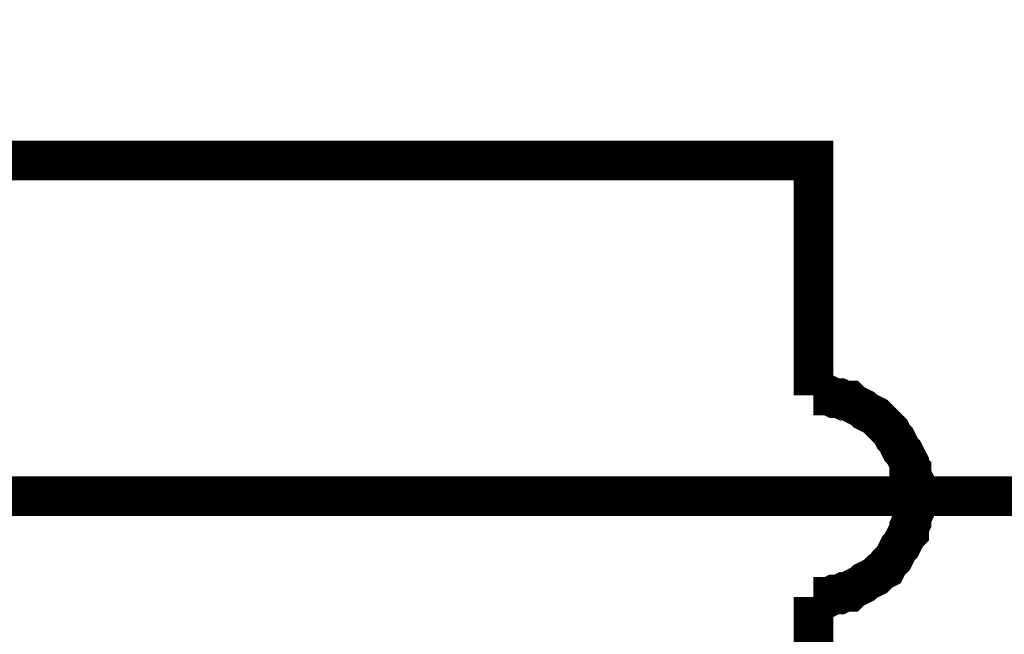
# Model space of a CAD drawing. Header units: inches. Extents: x 0 to 292, y 0 to 193.
# Tile 102 of 256: x 41.3 to 48.73, y 151.03 to 155.67. Entities that reach past the tile are written whole.
import ezdxf

# ---------------------------------------------------------------- set-up
doc = ezdxf.new("R2010")
doc.units = ezdxf.units.IN
doc.layers.add('Sheet', color=255, linetype='Continuous')

msp = doc.modelspace()

# ---------------------------------------------------------------- linework, layer by layer
at = {"layer": 'Sheet'}
for points in [[(39.1623, 152.0697, 0.2997, 0.2997, 0), (50.0927, 152.0697, 0.2997, 0.2997, 0), (50.0927, 156.5331, 0.2997, 0.2997, 0), (53.892, 156.5331, 0.2997, 0.2997, 0), (74.4668, 156.5331, 0.2997, 0.2997, 0), (75.0318, 156.5331, 0.2997, 0.2997, 0)], [(39.1623, 154.6035, 0.2997, 0.2997, 0), (47.287, 154.6035, 0.2997, 0.2997, 0), (47.287, 152.8298, 0.2997, 0.2997, 0)], [(48.0469, 152.0697, 0.2997, 0.2997, 0), (48.0469, 152.1087, 0.2997, 0.2997, 0), (48.0469, 152.1476, 0.2997, 0.2997, 0), (48.0469, 152.1866, 0.2997, 0.2997, 0), (48.0274, 152.2256, 0.2997, 0.2997, 0), (48.0274, 152.2646, 0.2997, 0.2997, 0), (48.0079, 152.2841, 0.2997, 0.2997, 0), (48.0079, 152.3231, 0.2997, 0.2997, 0), (47.9884, 152.362, 0.2997, 0.2997, 0), (47.9689, 152.401, 0.2997, 0.2997, 0), (47.9494, 152.4205, 0.2997, 0.2997, 0), (47.93, 152.4595, 0.2997, 0.2997, 0), (47.9105, 152.4985, 0.2997, 0.2997, 0), (47.891, 152.518, 0.2997, 0.2997, 0), (47.8715, 152.557, 0.2997, 0.2997, 0), (47.852, 152.5764, 0.2997, 0.2997, 0), (47.8325, 152.5959, 0.2997, 0.2997, 0), (47.7936, 152.6349, 0.2997, 0.2997, 0), (47.7741, 152.6544, 0.2997, 0.2997, 0), (47.7546, 152.6739, 0.2997, 0.2997, 0), (47.7156, 152.6934, 0.2997, 0.2997, 0), (47.6767, 152.7129, 0.2997, 0.2997, 0), (47.6572, 152.7324, 0.2997, 0.2997, 0), (47.6182, 152.7519, 0.2997, 0.2997, 0), (47.5793, 152.7714, 0.2997, 0.2997, 0), (47.5598, 152.7908, 0.2997, 0.2997, 0), (47.5208, 152.7908, 0.2997, 0.2997, 0), (47.4818, 152.8103, 0.2997, 0.2997, 0), (47.4429, 152.8103, 0.2997, 0.2997, 0), (47.4039, 152.8298, 0.2997, 0.2997, 0), (47.3649, 152.8298, 0.2997, 0.2997, 0), (47.326, 152.8298, 0.2997, 0.2997, 0), (47.287, 152.8298, 0.2997, 0.2997, 0)], [(47.287, 152.8298, 0.2997, 0.2997, 0), (47.287, 152.8298, 0.2997, 0.2997, 0), (47.287, 152.8298, 0.2997, 0.2997, 0), (47.287, 152.8298, 0.2997, 0.2997, 0), (47.287, 152.8298, 0.2997, 0.2997, 0), (47.287, 152.8298, 0.2997, 0.2997, 0), (47.287, 152.8298, 0.2997, 0.2997, 0), (47.287, 152.8298, 0.2997, 0.2997, 0), (47.287, 152.8298, 0.2997, 0.2997, 0), (47.287, 152.8298, 0.2997, 0.2997, 0), (47.287, 152.8298, 0.2997, 0.2997, 0), (47.287, 152.8298, 0.2997, 0.2997, 0), (47.287, 152.8298, 0.2997, 0.2997, 0), (47.287, 152.8298, 0.2997, 0.2997, 0), (47.287, 152.8298, 0.2997, 0.2997, 0), (47.287, 152.8298, 0.2997, 0.2997, 0), (47.287, 152.8298, 0.2997, 0.2997, 0), (47.287, 152.8298, 0.2997, 0.2997, 0), (47.287, 152.8298, 0.2997, 0.2997, 0), (47.287, 152.8298, 0.2997, 0.2997, 0), (47.287, 152.8298, 0.2997, 0.2997, 0), (47.287, 152.8298, 0.2997, 0.2997, 0), (47.287, 152.8298, 0.2997, 0.2997, 0), (47.287, 152.8298, 0.2997, 0.2997, 0), (47.287, 152.8298, 0.2997, 0.2997, 0), (47.287, 152.8298, 0.2997, 0.2997, 0), (47.287, 152.8298, 0.2997, 0.2997, 0), (47.287, 152.8298, 0.2997, 0.2997, 0), (47.287, 152.8298, 0.2997, 0.2997, 0), (47.287, 152.8298, 0.2997, 0.2997, 0), (47.287, 152.8298, 0.2997, 0.2997, 0), (47.287, 152.8298, 0.2997, 0.2997, 0), (47.287, 152.8298, 0.2997, 0.2997, 0)], [(47.287, 151.3095, 0.2997, 0.2997, 0), (47.326, 151.3095, 0.2997, 0.2997, 0), (47.3649, 151.3095, 0.2997, 0.2997, 0), (47.4039, 151.3095, 0.2997, 0.2997, 0), (47.4429, 151.329, 0.2997, 0.2997, 0), (47.4818, 151.329, 0.2997, 0.2997, 0), (47.5208, 151.3485, 0.2997, 0.2997, 0), (47.5598, 151.3485, 0.2997, 0.2997, 0), (47.5793, 151.368, 0.2997, 0.2997, 0), (47.6182, 151.3875, 0.2997, 0.2997, 0), (47.6572, 151.407, 0.2997, 0.2997, 0), (47.6767, 151.4265, 0.2997, 0.2997, 0), (47.7156, 151.446, 0.2997, 0.2997, 0), (47.7546, 151.4655, 0.2997, 0.2997, 0), (47.7741, 151.4849, 0.2997, 0.2997, 0), (47.7936, 151.5044, 0.2997, 0.2997, 0), (47.8325, 151.5239, 0.2997, 0.2997, 0), (47.852, 151.5629, 0.2997, 0.2997, 0), (47.8715, 151.5824, 0.2997, 0.2997, 0), (47.891, 151.6019, 0.2997, 0.2997, 0), (47.9105, 151.6409, 0.2997, 0.2997, 0), (47.93, 151.6799, 0.2997, 0.2997, 0), (47.9494, 151.6993, 0.2997, 0.2997, 0), (47.9689, 151.7383, 0.2997, 0.2997, 0), (47.9884, 151.7773, 0.2997, 0.2997, 0), (48.0079, 151.7968, 0.2997, 0.2997, 0), (48.0079, 151.8358, 0.2997, 0.2997, 0), (48.0274, 151.8748, 0.2997, 0.2997, 0), (48.0274, 151.9137, 0.2997, 0.2997, 0), (48.0469, 151.9527, 0.2997, 0.2997, 0), (48.0469, 151.9917, 0.2997, 0.2997, 0), (48.0469, 152.0307, 0.2997, 0.2997, 0), (48.0469, 152.0697, 0.2997, 0.2997, 0)], [(47.287, 151.3095, 0.2997, 0.2997, 0), (47.287, 149.5163, 0.2997, 0.2997, 0)]]:
    msp.add_lwpolyline(points, format="xyseb", dxfattribs=at)

doc.saveas('drawing.dxf')
